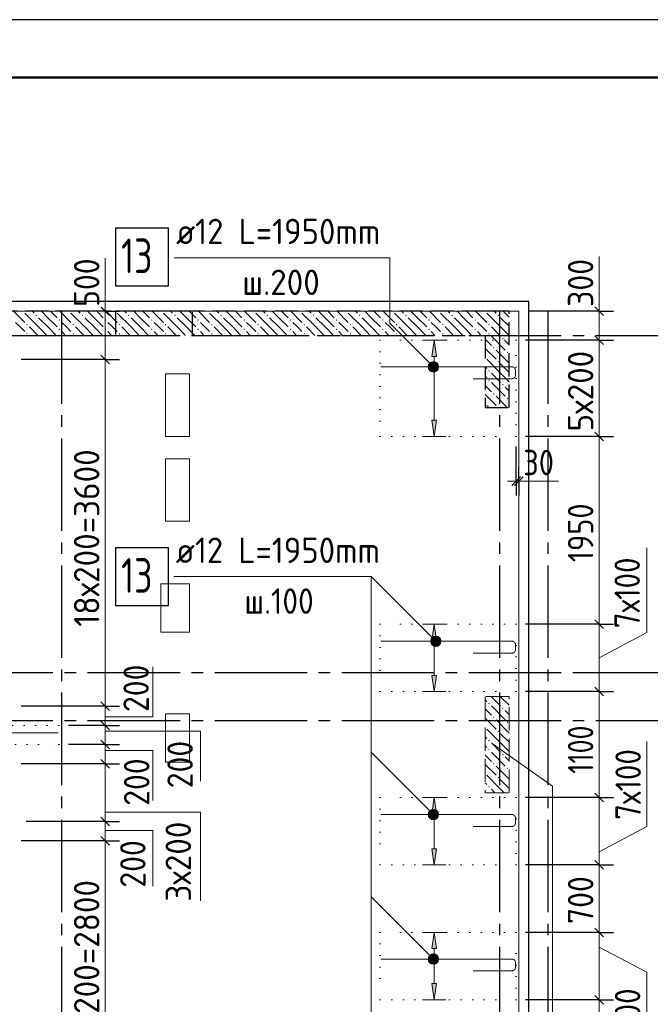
# Model space of a CAD drawing. Header units: millimetres. Extents: x 0 to 50400, y 0 to 35640.
# Tile 24 of 25: x 35079 to 41631, y 25415 to 35640. Entities that reach past the tile are written whole.
import ezdxf

# ---------------------------------------------------------------- set-up
doc = ezdxf.new("R2010")
doc.units = ezdxf.units.MM
for name, pattern in [('______2', [324, 240, -84]), ('______5', [1320, 960, -120, 120, -120]), ('______9', [120, 0, -120])]:
    doc.linetypes.add(name, pattern=pattern)
for name, color, linetype, lineweight in [('Standard', 7, 'Continuous', 25), ('ДОП Верх по Х', 7, 'Continuous', 25), ('ЖБ Перекрытие верхний уровень', 7, 'Continuous', 35), ('ЖБ Пилон', 7, 'Continuous', 35), ('ЖБ Стена верхний уровень', 7, 'Continuous', 35), ('Общий01', 7, 'Continuous', 13), ('Позиционная метка номер позиции', 7, 'Continuous', 13), ('Размерная линия_ общее', 7, 'Continuous', 13), ('Тени', 7, 'Continuous', 13)]:
    doc.layers.add(name, color=color, linetype=linetype, lineweight=lineweight)
doc.layers.add('Оси', color=7, linetype='______5', true_color=0x656565)
doc.styles.add('ISOCPEUR', font='txt')

msp = doc.modelspace()

# ---------------------------------------------------------------- hatches: boundary and pattern name
at = {"layer": 'ДОП Верх по Х', "linetype": 'Continuous', "lineweight": 13, "transparency": 33554687}
for points in [[(39410, 32144), (39386, 32312), (39362, 32144)], [(39410, 29194), (39386, 29362), (39362, 29194)], [(39410, 27394), (39386, 27562), (39362, 27394)], [(39410, 25994), (39386, 26162), (39362, 25994)]]:
    msp.add_hatch(color=7, dxfattribs=at).paths.add_polyline_path(points)
for points in [[(39410, 31480), (39386, 31312), (39362, 31480)], [(39410, 28830), (39386, 28662), (39362, 28830)], [(39410, 27030), (39386, 26862), (39362, 27030)], [(39410, 25630), (39386, 25462), (39362, 25630)]]:
    msp.add_hatch(color=7, dxfattribs=at).paths.add_polyline_path(points, flags=16)
at = {"layer": 'ЖБ Пилон', "linetype": 'Continuous', "lineweight": 18, "transparency": 33554687}
for points in [[(39948, 28537), (39956, 28545), (39963, 28537), (39956, 28530)], [(40092, 28489), (40100, 28497), (40107, 28489), (40100, 28481)], [(39996, 28393), (40004, 28401), (40011, 28393), (40004, 28385)], [(40140, 28345), (40148, 28353), (40155, 28345), (40148, 28337)], [(39915, 28298), (39915, 28297), (39915, 28297)], [(40044, 28249), (40052, 28257), (40059, 28249), (40052, 28241)], [(39948, 28153), (39956, 28161), (39963, 28153), (39956, 28145)], [(39948, 28057), (39956, 28065), (39963, 28057), (39956, 28050)], [(40092, 28009), (40100, 28017), (40107, 28009), (40100, 28001)], [(39996, 27913), (40004, 27921), (40011, 27913), (40004, 27905)], [(39915, 27818), (39915, 27817), (39915, 27817)], [(40140, 27865), (40148, 27873), (40155, 27865), (40148, 27857)], [(40044, 27769), (40052, 27777), (40059, 27769), (40052, 27761)], [(39948, 27673), (39956, 27681), (39963, 27673), (39956, 27665)]]:
    msp.add_hatch(color=7, dxfattribs=at).paths.add_polyline_path(points, flags=16)
at = {"layer": 'ЖБ Стена верхний уровень', "linetype": 'Continuous', "lineweight": 18, "transparency": 33554687}
for points in [[(35110, 32612), (35108, 32610), (35105, 32612)], [(35244, 32569), (35252, 32577), (35259, 32569), (35252, 32561)], [(35484, 32521), (35492, 32529), (35499, 32521), (35492, 32513)], [(35590, 32612), (35588, 32610), (35585, 32612)], [(35724, 32569), (35732, 32577), (35739, 32569), (35732, 32561)], [(35964, 32521), (35972, 32529), (35979, 32521), (35972, 32513)], [(36070, 32612), (36068, 32610), (36065, 32612)], [(36204, 32569), (36212, 32577), (36219, 32569), (36212, 32561)], [(36444, 32521), (36452, 32529), (36459, 32521), (36452, 32513)], [(36550, 32612), (36548, 32610), (36545, 32612)], [(36684, 32569), (36692, 32577), (36699, 32569), (36692, 32561)], [(36924, 32521), (36932, 32529), (36939, 32521), (36932, 32513)], [(37030, 32612), (37028, 32610), (37025, 32612)], [(37164, 32569), (37172, 32577), (37179, 32569), (37172, 32561)], [(37404, 32521), (37412, 32529), (37419, 32521), (37412, 32513)], [(37510, 32612), (37508, 32610), (37505, 32612)], [(37644, 32569), (37652, 32577), (37659, 32569), (37652, 32561)], [(37884, 32521), (37892, 32529), (37899, 32521), (37892, 32513)], [(37990, 32612), (37988, 32610), (37985, 32612)], [(38124, 32569), (38132, 32577), (38139, 32569), (38132, 32561)], [(38364, 32521), (38372, 32529), (38379, 32521), (38372, 32513)], [(38470, 32612), (38468, 32610), (38465, 32612)], [(38604, 32569), (38612, 32577), (38619, 32569), (38612, 32561)], [(38844, 32521), (38852, 32529), (38859, 32521), (38852, 32513)], [(38950, 32612), (38948, 32610), (38945, 32612)], [(39084, 32569), (39092, 32577), (39099, 32569), (39092, 32561)], [(39324, 32521), (39332, 32529), (39339, 32521), (39332, 32513)], [(39430, 32612), (39428, 32610), (39425, 32612)], [(39564, 32569), (39572, 32577), (39579, 32569), (39572, 32561)], [(39804, 32521), (39812, 32529), (39819, 32521), (39812, 32513)], [(39910, 32612), (39908, 32610), (39905, 32612)], [(40044, 32569), (40052, 32577), (40059, 32569), (40052, 32561)], [(35148, 32473), (35156, 32481), (35163, 32473), (35156, 32466)], [(35484, 32425), (35492, 32433), (35499, 32425), (35492, 32417)], [(35628, 32473), (35636, 32481), (35643, 32473), (35636, 32466)], [(35964, 32425), (35972, 32433), (35979, 32425), (35972, 32417)], [(36108, 32473), (36116, 32481), (36123, 32473), (36116, 32466)], [(36444, 32425), (36452, 32433), (36459, 32425), (36452, 32417)], [(36588, 32473), (36596, 32481), (36603, 32473), (36596, 32466)], [(36924, 32425), (36932, 32433), (36939, 32425), (36932, 32417)], [(37068, 32473), (37076, 32481), (37083, 32473), (37076, 32466)], [(37404, 32425), (37412, 32433), (37419, 32425), (37412, 32417)], [(37548, 32473), (37556, 32481), (37563, 32473), (37556, 32466)], [(37884, 32425), (37892, 32433), (37899, 32425), (37892, 32417)], [(38028, 32473), (38036, 32481), (38043, 32473), (38036, 32466)], [(38364, 32425), (38372, 32433), (38379, 32425), (38372, 32417)], [(38508, 32473), (38516, 32481), (38523, 32473), (38516, 32466)], [(38844, 32425), (38852, 32433), (38859, 32425), (38852, 32417)], [(38988, 32473), (38996, 32481), (39003, 32473), (38996, 32466)], [(39324, 32425), (39332, 32433), (39339, 32425), (39332, 32417)], [(39468, 32473), (39476, 32481), (39483, 32473), (39476, 32466)], [(39804, 32425), (39812, 32433), (39819, 32425), (39812, 32417)], [(39948, 32473), (39956, 32481), (39963, 32473), (39956, 32466)], [(35148, 32377), (35156, 32385), (35163, 32377), (35156, 32370)], [(35628, 32377), (35636, 32385), (35643, 32377), (35636, 32370)], [(36108, 32377), (36116, 32385), (36123, 32377), (36116, 32370)], [(36588, 32377), (36596, 32385), (36603, 32377), (36596, 32370)], [(37068, 32377), (37076, 32385), (37083, 32377), (37076, 32370)], [(37548, 32377), (37556, 32385), (37563, 32377), (37556, 32370)], [(38028, 32377), (38036, 32385), (38043, 32377), (38036, 32370)], [(38508, 32377), (38516, 32385), (38523, 32377), (38516, 32370)], [(38988, 32377), (38996, 32385), (39003, 32377), (38996, 32370)], [(39468, 32377), (39476, 32385), (39483, 32377), (39476, 32370)], [(39948, 32377), (39956, 32385), (39963, 32377), (39956, 32370)], [(40092, 32329), (40100, 32337), (40107, 32329), (40100, 32321)], [(39996, 32233), (40004, 32241), (40011, 32233), (40004, 32226)], [(39915, 32138), (39915, 32137), (39915, 32137)], [(40140, 32185), (40148, 32193), (40155, 32185), (40148, 32177)], [(40044, 32089), (40052, 32097), (40059, 32089), (40052, 32081)], [(39948, 31993), (39956, 32001), (39963, 31993), (39956, 31986)], [(39948, 31897), (39956, 31905), (39963, 31897), (39956, 31890)], [(40092, 31849), (40100, 31857), (40107, 31849), (40100, 31841)], [(39996, 31753), (40004, 31761), (40011, 31753), (40004, 31746)], [(40140, 31705), (40148, 31713), (40155, 31705), (40148, 31697)], [(39915, 31658), (39915, 31657), (39915, 31657)], [(40047, 31612), (40052, 31617), (40056, 31612)]]:
    msp.add_hatch(color=7, dxfattribs=at).paths.add_polyline_path(points, flags=16)
at = {"layer": 'Позиционная метка номер позиции', "linetype": 'Continuous', "lineweight": 13, "transparency": 33554687}
for points in [[(39339, 31997), (39391, 32087), (39325, 32022)], [(39325, 32022), (39391, 32087), (39363, 32087)], [(39325, 32022), (39363, 32087), (39325, 32049)], [(39325, 32049), (39363, 32087), (39339, 32074)], [(39339, 31997), (39415, 32074), (39391, 32087)], [(39363, 31983), (39415, 32074), (39339, 31997)], [(39363, 31983), (39429, 32049), (39415, 32074)], [(39391, 31983), (39429, 32049), (39363, 31983)], [(39391, 31983), (39429, 32022), (39429, 32049)], [(39429, 32022), (39391, 31983), (39415, 31997)], [(39365, 29147), (39417, 29237), (39351, 29172)], [(39351, 29172), (39417, 29237), (39389, 29237)], [(39351, 29172), (39389, 29237), (39351, 29199)], [(39351, 29199), (39389, 29237), (39365, 29224)], [(39365, 29147), (39441, 29224), (39417, 29237)], [(39389, 29133), (39441, 29224), (39365, 29147)], [(39389, 29133), (39455, 29199), (39441, 29224)], [(39417, 29133), (39455, 29199), (39389, 29133)], [(39417, 29133), (39455, 29172), (39455, 29199)], [(39455, 29172), (39417, 29133), (39441, 29147)], [(39339, 27347), (39391, 27437), (39326, 27372)], [(39326, 27372), (39391, 27437), (39364, 27437)], [(39326, 27372), (39364, 27437), (39326, 27399)], [(39326, 27399), (39364, 27437), (39339, 27424)], [(39339, 27347), (39416, 27424), (39391, 27437)], [(39364, 27333), (39416, 27424), (39339, 27347)], [(39364, 27333), (39430, 27399), (39416, 27424)], [(39391, 27333), (39430, 27399), (39364, 27333)], [(39391, 27333), (39430, 27372), (39430, 27399)], [(39430, 27372), (39391, 27333), (39416, 27347)], [(39339, 25847), (39391, 25937), (39326, 25872)], [(39326, 25872), (39391, 25937), (39364, 25937)], [(39326, 25872), (39364, 25937), (39326, 25899)], [(39326, 25899), (39364, 25937), (39339, 25924)], [(39339, 25847), (39416, 25924), (39391, 25937)], [(39364, 25833), (39416, 25924), (39339, 25847)], [(39364, 25833), (39430, 25899), (39416, 25924)], [(39391, 25833), (39430, 25899), (39364, 25833)], [(39391, 25833), (39430, 25872), (39430, 25899)], [(39430, 25872), (39391, 25833), (39416, 25847)]]:
    msp.add_hatch(color=7, dxfattribs=at).paths.add_polyline_path(points)

# ---------------------------------------------------------------- linework, layer by layer
at = {"layer": 'Standard', "color": 7, "linetype": 'Continuous', "lineweight": 25, "transparency": 33554687}
msp.add_lwpolyline([(0, 0), (50400, 0), (50400, 35640), (0, 35640), (0, 0)], close=True, dxfattribs=at)
at = {"layer": 'Standard', "color": 7, "linetype": 'Continuous', "lineweight": 50, "transparency": 33554687}
msp.add_lwpolyline([(2400, 35040), (49800, 35040), (49800, 600), (2400, 600), (2400, 35040)], close=True, dxfattribs=at)
at = {"layer": 'Standard', "color": 254, "linetype": 'Continuous', "lineweight": -3, "true_color": 0xc4c4ff, "transparency": 33554687}
msp.add_lwpolyline([(7965, 10212), (40368, 10212), (40368, 32712), (7965, 32712), (7965, 10212)], dxfattribs=at)
at = {"layer": 'ДОП Верх по Х', "color": 251, "linetype": 'Continuous', "lineweight": 13, "true_color": 0x494949, "transparency": 33554687}
for p, q in [((39386, 32312), (39266, 32312)), ((39386, 32312), (39362, 32144)), ((39410, 32144), (39386, 32312)), ((39386, 32312), (39506, 32312)), ((39386, 32312), (39386, 32312)), ((39362, 32144), (39410, 32144)), ((39386, 31480), (39386, 32144)), ((39386, 31312), (39362, 31480)), ((39362, 31480), (39410, 31480)), ((39410, 31480), (39386, 31312)), ((39386, 31312), (39266, 31312)), ((39386, 31312), (39506, 31312)), ((39386, 31312), (39386, 31312)), ((39386, 29362), (39266, 29362)), ((39386, 29362), (39362, 29194)), ((39410, 29194), (39386, 29362)), ((39386, 29362), (39506, 29362)), ((39386, 29362), (39386, 29362)), ((39362, 29194), (39410, 29194)), ((39386, 28830), (39386, 29194)), ((39386, 28662), (39362, 28830)), ((39362, 28830), (39410, 28830)), ((39410, 28830), (39386, 28662)), ((39386, 28662), (39266, 28662)), ((39386, 28662), (39506, 28662)), ((39386, 28662), (39386, 28662)), ((39386, 27562), (39266, 27562)), ((39386, 27562), (39362, 27394)), ((39410, 27394), (39386, 27562)), ((39386, 27562), (39506, 27562)), ((39386, 27562), (39386, 27562)), ((39362, 27394), (39410, 27394)), ((39386, 27030), (39386, 27394)), ((39386, 26862), (39362, 27030)), ((39362, 27030), (39410, 27030)), ((39410, 27030), (39386, 26862)), ((39386, 26862), (39266, 26862)), ((39386, 26862), (39506, 26862)), ((39386, 26862), (39386, 26862)), ((39386, 26162), (39266, 26162)), ((39386, 26162), (39362, 25994)), ((39410, 25994), (39386, 26162)), ((39386, 26162), (39506, 26162)), ((39386, 26162), (39386, 26162)), ((39362, 25994), (39410, 25994)), ((39386, 25630), (39386, 25994)), ((39386, 25462), (39362, 25630)), ((39362, 25630), (39410, 25630)), ((39410, 25630), (39386, 25462)), ((39386, 25462), (39266, 25462)), ((39386, 25462), (39506, 25462)), ((39386, 25462), (39386, 25462))]:
    msp.add_line(p, q, dxfattribs=at)
at = {"layer": 'ДОП Верх по Х', "color": 7, "linetype": 'Continuous', "lineweight": 25, "transparency": 33554687}
for points in [[(36073, 32876), (36625, 32876), (36625, 33476), (36073, 33476), (36073, 32876)], [(36073, 29557), (36625, 29557), (36625, 30157), (36073, 30157), (36073, 29557)]]:
    msp.add_lwpolyline(points, dxfattribs=at)
at = {"layer": 'ДОП Верх по Х', "color": 7, "linetype": 'Continuous', "lineweight": 18, "transparency": 33554687}
for points in [[(39792, 31912), (40195, 31912), (40202, 31913), (40208, 31915), (40214, 31919), (40219, 31923), (40223, 31928), (40227, 31934), (40229, 31940), (40230, 31947), (40230, 32001), (40229, 32007), (40227, 32014), (40223, 32020), (40219, 32025), (40214, 32029), (40208, 32032), (40202, 32034), (40195, 32035), (38831, 32035)], [(39792, 29062), (40195, 29062), (40202, 29063), (40208, 29065), (40214, 29069), (40219, 29073), (40223, 29078), (40227, 29084), (40229, 29090), (40230, 29097), (40230, 29151), (40229, 29157), (40227, 29164), (40223, 29170), (40219, 29175), (40214, 29179), (40208, 29182), (40202, 29185), (40195, 29185), (38831, 29185)], [(34519, 28112), (34115, 28112), (34109, 28113), (34102, 28115), (34096, 28119), (34091, 28123), (34087, 28128), (34084, 28134), (34082, 28140), (34081, 28147), (34081, 28201), (34082, 28207), (34084, 28214), (34087, 28220), (34091, 28225), (34096, 28229), (34102, 28232), (34109, 28235), (34115, 28235), (35479, 28235)], [(39792, 27262), (40195, 27262), (40202, 27263), (40208, 27265), (40214, 27269), (40219, 27273), (40223, 27278), (40227, 27284), (40229, 27290), (40230, 27297), (40230, 27351), (40229, 27357), (40227, 27364), (40223, 27370), (40219, 27375), (40214, 27379), (40208, 27382), (40202, 27385), (40195, 27385), (38831, 27385)], [(39792, 25762), (40195, 25762), (40202, 25763), (40208, 25765), (40214, 25769), (40219, 25773), (40223, 25778), (40227, 25784), (40229, 25790), (40230, 25797), (40230, 25851), (40229, 25857), (40227, 25864), (40223, 25870), (40219, 25875), (40214, 25879), (40208, 25882), (40202, 25885), (40195, 25885), (38831, 25885)]]:
    msp.add_lwpolyline(points, dxfattribs=at)
at = {"layer": 'ЖБ Перекрытие верхний уровень', "color": 7, "linetype": 'Continuous', "lineweight": 18, "transparency": 33554687}
for p, q in [((40265, 32612), (26895, 32612)), ((40265, 10312), (40265, 32612)), ((36845, 31961), (36595, 31961)), ((36595, 31961), (36595, 31311)), ((36845, 31311), (36845, 31961)), ((36595, 31311), (36845, 31311)), ((36845, 31081), (36595, 31081)), ((36595, 31081), (36595, 30431)), ((36845, 30431), (36845, 31081)), ((36595, 30431), (36845, 30431)), ((36845, 29781), (36545, 29781)), ((36545, 29781), (36545, 29281)), ((36845, 29281), (36845, 29781)), ((36545, 29281), (36845, 29281)), ((36845, 28431), (36595, 28431)), ((36595, 28431), (36595, 27931)), ((36845, 27931), (36845, 28431)), ((36595, 27931), (36845, 27931))]:
    msp.add_line(p, q, dxfattribs=at)
at = {"layer": 'ЖБ Пилон', "color": 253, "linetype": '______2', "lineweight": 13, "true_color": 0xa0a0a0, "transparency": 33554687}
for p, q in [((40165, 28612), (39915, 28612)), ((39915, 28612), (39915, 27612)), ((40165, 27612), (40165, 28612)), ((39915, 27612), (40165, 27612))]:
    msp.add_line(p, q, dxfattribs=at)
at = {"layer": 'ЖБ Пилон', "color": 9, "linetype": 'Continuous', "lineweight": 18, "true_color": 0xc7c7c7, "transparency": 33554687}
for p, q in [((39932, 28561), (39915, 28578)), ((39980, 28609), (40076, 28513)), ((40076, 28609), (40072, 28612)), ((40076, 28609), (40165, 28520)), ((39915, 28482), (39980, 28417)), ((39980, 28513), (40124, 28369)), ((40165, 28424), (40124, 28465)), ((39915, 28386), (40028, 28273)), ((40165, 28232), (40028, 28369)), ((40076, 28129), (39932, 28273)), ((40076, 28225), (40165, 28136)), ((39915, 28194), (39932, 28177)), ((39980, 28129), (40076, 28033)), ((40076, 28129), (40165, 28040)), ((39932, 28081), (39915, 28098)), ((39980, 28033), (40124, 27889)), ((39915, 28002), (39980, 27937)), ((40165, 27944), (40124, 27985)), ((39915, 27906), (40028, 27793)), ((40165, 27752), (40028, 27889)), ((39915, 27714), (39932, 27697)), ((40076, 27649), (39932, 27793)), ((40076, 27745), (40165, 27656)), ((39920, 27612), (39915, 27618)), ((39980, 27649), (40016, 27612)), ((40076, 27649), (40113, 27612))]:
    msp.add_line(p, q, dxfattribs=at)
at = {"layer": 'ЖБ Стена верхний уровень', "color": 251, "linetype": '______2', "lineweight": -3, "true_color": 0x656565, "transparency": 33554687}
for p, q in [((39915, 32612), (29878, 32612)), ((36875, 32612), (36075, 32612)), ((36075, 32612), (36075, 32362)), ((36875, 32362), (36875, 32612)), ((40165, 32612), (39915, 32612)), ((40165, 31612), (40165, 32612)), ((27878, 32362), (36075, 32362)), ((36875, 32362), (39915, 32362)), ((39915, 32362), (39915, 31612)), ((39915, 31612), (40165, 31612))]:
    msp.add_line(p, q, dxfattribs=at)
at = {"layer": 'ЖБ Стена верхний уровень', "color": 9, "linetype": 'Continuous', "lineweight": 18, "true_color": 0xc7c7c7, "transparency": 33554687}
for p, q in [((35016, 32612), (35132, 32497)), ((35276, 32449), (35132, 32593)), ((35208, 32612), (35228, 32593)), ((35276, 32545), (35372, 32449)), ((35372, 32545), (35304, 32612)), ((35372, 32545), (35468, 32449)), ((35400, 32612), (35468, 32545)), ((35496, 32612), (35612, 32497)), ((35756, 32449), (35612, 32593)), ((35688, 32612), (35708, 32593)), ((35756, 32545), (35852, 32449)), ((35852, 32545), (35784, 32612)), ((35852, 32545), (35948, 32449)), ((35880, 32612), (35948, 32545)), ((35976, 32612), (36092, 32497)), ((36236, 32449), (36092, 32593)), ((36168, 32612), (36188, 32593)), ((36236, 32545), (36332, 32449)), ((36332, 32545), (36264, 32612)), ((36332, 32545), (36428, 32449)), ((36360, 32612), (36428, 32545)), ((36456, 32612), (36572, 32497)), ((36716, 32449), (36572, 32593)), ((36648, 32612), (36668, 32593)), ((36716, 32545), (36812, 32449)), ((36812, 32545), (36744, 32612)), ((36812, 32545), (36908, 32449)), ((36840, 32612), (36908, 32545)), ((36936, 32612), (37052, 32497)), ((37196, 32449), (37052, 32593)), ((37128, 32612), (37148, 32593)), ((37196, 32545), (37292, 32449)), ((37292, 32545), (37224, 32612)), ((37292, 32545), (37388, 32449)), ((37320, 32612), (37388, 32545)), ((37416, 32612), (37532, 32497)), ((37676, 32449), (37532, 32593)), ((37608, 32612), (37628, 32593)), ((37676, 32545), (37772, 32449)), ((37772, 32545), (37704, 32612)), ((37772, 32545), (37868, 32449)), ((37800, 32612), (37868, 32545)), ((37896, 32612), (38012, 32497)), ((38156, 32449), (38012, 32593)), ((38088, 32612), (38108, 32593)), ((38156, 32545), (38252, 32449)), ((38252, 32545), (38184, 32612)), ((38252, 32545), (38348, 32449)), ((38280, 32612), (38348, 32545)), ((38376, 32612), (38492, 32497)), ((38636, 32449), (38492, 32593)), ((38568, 32612), (38588, 32593)), ((38636, 32545), (38732, 32449)), ((38732, 32545), (38664, 32612)), ((38732, 32545), (38828, 32449)), ((38760, 32612), (38828, 32545)), ((38856, 32612), (38972, 32497)), ((39116, 32449), (38972, 32593)), ((39048, 32612), (39068, 32593)), ((39116, 32545), (39212, 32449)), ((39212, 32545), (39144, 32612)), ((39212, 32545), (39308, 32449)), ((39240, 32612), (39308, 32545)), ((39336, 32612), (39452, 32497)), ((39596, 32449), (39452, 32593)), ((39528, 32612), (39548, 32593)), ((39596, 32545), (39692, 32449)), ((39692, 32545), (39624, 32612)), ((39692, 32545), (39788, 32449)), ((39720, 32612), (39788, 32545)), ((39816, 32612), (39915, 32514)), ((40076, 32449), (39932, 32593)), ((40008, 32612), (40028, 32593)), ((40076, 32545), (40165, 32456)), ((40165, 32552), (40104, 32612)), ((35084, 32449), (35036, 32497)), ((35132, 32401), (35084, 32449)), ((35180, 32449), (35266, 32362)), ((35276, 32449), (35362, 32362)), ((35372, 32449), (35458, 32362)), ((35564, 32449), (35516, 32497)), ((35612, 32401), (35564, 32449)), ((35660, 32449), (35746, 32362)), ((35756, 32449), (35842, 32362)), ((35852, 32449), (35938, 32362)), ((36044, 32449), (35996, 32497)), ((36092, 32401), (36044, 32449)), ((36140, 32449), (36226, 32362)), ((36236, 32449), (36322, 32362)), ((36332, 32449), (36418, 32362)), ((36524, 32449), (36476, 32497)), ((36572, 32401), (36524, 32449)), ((36620, 32449), (36706, 32362)), ((36716, 32449), (36802, 32362)), ((36812, 32449), (36898, 32362)), ((37004, 32449), (36956, 32497)), ((37052, 32401), (37004, 32449)), ((37100, 32449), (37186, 32362)), ((37196, 32449), (37282, 32362)), ((37292, 32449), (37378, 32362)), ((37484, 32449), (37436, 32497)), ((37532, 32401), (37484, 32449)), ((37580, 32449), (37666, 32362)), ((37676, 32449), (37762, 32362)), ((37772, 32449), (37858, 32362)), ((37964, 32449), (37916, 32497)), ((38012, 32401), (37964, 32449)), ((38060, 32449), (38146, 32362)), ((38156, 32449), (38242, 32362)), ((38252, 32449), (38338, 32362)), ((38444, 32449), (38396, 32497)), ((38492, 32401), (38444, 32449)), ((38540, 32449), (38626, 32362)), ((38636, 32449), (38722, 32362)), ((38732, 32449), (38818, 32362)), ((38924, 32449), (38876, 32497)), ((38972, 32401), (38924, 32449)), ((39020, 32449), (39106, 32362)), ((39116, 32449), (39202, 32362)), ((39212, 32449), (39298, 32362)), ((39404, 32449), (39356, 32497)), ((39452, 32401), (39404, 32449)), ((39500, 32449), (39586, 32362)), ((39596, 32449), (39682, 32362)), ((39692, 32449), (39778, 32362)), ((39884, 32449), (39836, 32497)), ((39915, 32418), (39884, 32449)), ((39915, 32514), (39932, 32497)), ((39932, 32401), (39915, 32418)), ((39980, 32449), (40076, 32353)), ((40076, 32449), (40165, 32360)), ((35516, 32401), (35554, 32362)), ((35996, 32401), (36034, 32362)), ((36476, 32401), (36514, 32362)), ((36956, 32401), (36994, 32362)), ((37436, 32401), (37474, 32362)), ((37916, 32401), (37954, 32362)), ((38396, 32401), (38434, 32362)), ((38876, 32401), (38914, 32362)), ((39356, 32401), (39394, 32362)), ((39836, 32401), (39874, 32362)), ((39915, 32322), (39980, 32257)), ((39980, 32353), (40124, 32209)), ((39915, 32226), (40028, 32113)), ((40165, 32072), (40028, 32209)), ((40165, 32264), (40124, 32305)), ((40076, 31969), (39932, 32113)), ((39915, 32034), (39932, 32017)), ((40076, 32065), (40165, 31976)), ((39932, 31921), (39915, 31938)), ((39980, 31969), (40076, 31873)), ((40076, 31969), (40165, 31880)), ((39915, 31842), (39980, 31777)), ((39980, 31873), (40124, 31729)), ((40165, 31784), (40124, 31825)), ((39915, 31746), (40028, 31633)), ((40144, 31612), (40028, 31729)), ((39952, 31612), (39932, 31633))]:
    msp.add_line(p, q, dxfattribs=at)
at = {"layer": 'Общий01', "color": 7, "linetype": 'Continuous', "lineweight": 13, "transparency": 33554687}
for p, q in [((35967, 32612), (35967, 33162)), ((41099, 32612), (41099, 33182)), ((40266, 30849), (40676, 30849))]:
    msp.add_line(p, q, dxfattribs=at)
for points in [[(41099, 29013), (41595, 29276), (41595, 30157)], [(35967, 28401), (36463, 28401), (36463, 28921)], [(35967, 28251), (36956, 28251), (36956, 27731)], [(41099, 27000), (41595, 27263), (41595, 28144)], [(35967, 28051), (36463, 28051), (36463, 27531)], [(40001, 28112), (40614, 27680), (40614, 14830)], [(35967, 27409), (36957, 27409), (36957, 26489)], [(35967, 27221), (36463, 27221), (36463, 26642)], [(41099, 26010), (41595, 25747), (41595, 24866)]]:
    msp.add_lwpolyline(points, dxfattribs=at)
at = {"layer": 'Оси', "color": 8, "linetype": '______5', "lineweight": -3, "transparency": 33554687}
for p, q in [((35515, 32612), (35515, 8317)), ((40065, 32612), (40065, 8317)), ((40565, 32612), (40565, 8317)), ((8065, 32362), (42963, 32362)), ((8065, 28862), (42963, 28862)), ((8065, 28362), (42963, 28362))]:
    msp.add_line(p, q, dxfattribs=at)
at = {"layer": 'Оси', "color": 7, "linetype": 'Continuous', "lineweight": 25, "transparency": 33554687}
msp.add_lwpolyline([(40928, 28862), (42928, 28862), (43163, 29097)], dxfattribs=at)
msp.add_lwpolyline([(40928, 28862), (42928, 28862), (43163, 29097)], dxfattribs=at)
at = {"layer": 'Позиционная метка номер позиции', "color": 7, "linetype": 'Continuous', "lineweight": 13, "transparency": 33554687}
for p, q in [((39339, 32074), (39339, 32074)), ((39415, 32074), (39415, 32074)), ((39339, 31997), (39339, 31997)), ((39415, 31997), (39415, 31997)), ((39365, 29224), (39365, 29224)), ((39365, 29147), (39365, 29147)), ((39441, 29224), (39441, 29224)), ((39441, 29147), (39441, 29147)), ((39339, 27424), (39339, 27424)), ((39416, 27424), (39416, 27424)), ((39339, 27347), (39339, 27347)), ((39416, 27347), (39416, 27347)), ((39339, 25924), (39339, 25924)), ((39416, 25924), (39416, 25924)), ((39339, 25847), (39339, 25847)), ((39416, 25847), (39416, 25847))]:
    msp.add_line(p, q, dxfattribs=at)
for points in [[(39377, 32035), (38924, 32488), (38924, 33168), (36684, 33168)], [(39403, 29185), (38731, 29857), (36681, 29857)], [(39378, 27385), (38731, 28032), (38731, 29857)], [(39378, 13285), (38731, 13932), (38731, 29619)], [(39378, 25885), (38731, 26532), (38731, 28357)], [(39378, 24085), (38731, 24732), (38731, 26557)]]:
    msp.add_lwpolyline(points, dxfattribs=at)
for centre in [(39377, 32035), (39403, 29185), (39378, 27385), (39378, 25885)]:
    msp.add_circle(centre, 54, dxfattribs=at)
at = {"layer": 'Размерная линия_ общее', "color": 7, "linetype": 'Continuous', "lineweight": 25, "transparency": 33554687}
for p, q in [((36012, 32567), (35922, 32657)), ((41144, 32567), (41054, 32657)), ((41144, 32267), (41054, 32357)), ((36012, 32067), (35922, 32157)), ((41144, 31267), (41054, 31357)), ((40191, 30804), (40281, 30894)), ((40221, 30804), (40311, 30894)), ((41144, 29317), (41054, 29407)), ((41144, 28617), (41054, 28707)), ((36012, 28467), (35922, 28557)), ((36012, 28267), (35922, 28357)), ((36012, 28067), (35922, 28157)), ((36012, 27867), (35922, 27957)), ((41144, 27517), (41054, 27607)), ((36012, 27267), (35922, 27357)), ((36012, 27067), (35922, 27157)), ((41144, 26817), (41054, 26907)), ((41144, 26117), (41054, 26207)), ((41144, 25417), (41054, 25507))]:
    msp.add_line(p, q, dxfattribs=at)
at = {"layer": 'Размерная линия_ общее', "color": 7, "linetype": 'Continuous', "lineweight": 13, "transparency": 33554687}
for p, q in [((35967, 32612), (35967, 32702)), ((41099, 32612), (41099, 32702)), ((35967, 32112), (35967, 32612)), ((41099, 32312), (41099, 32612)), ((41099, 31312), (41099, 32312)), ((35967, 28512), (35967, 32112)), ((41099, 29362), (41099, 31312)), ((40236, 30849), (40146, 30849)), ((40236, 30849), (40266, 30849)), ((40266, 30849), (40356, 30849)), ((41099, 28662), (41099, 29362)), ((41099, 27562), (41099, 28662)), ((35967, 28312), (35967, 28512)), ((35967, 28112), (35967, 28312)), ((35967, 27912), (35967, 28112)), ((35967, 27312), (35967, 27912)), ((41099, 26862), (41099, 27562)), ((35967, 27112), (35967, 27312)), ((35967, 24312), (35967, 27112)), ((41099, 26162), (41099, 26862)), ((41099, 25462), (41099, 26162)), ((41099, 24362), (41099, 25462))]:
    msp.add_line(p, q, dxfattribs=at)
at = {"layer": 'Размерная линия_ общее', "color": 7, "linetype": 'Continuous', "lineweight": -3, "transparency": 33554687}
for p, q in [((35967, 32612), (35817, 32612)), ((35967, 32612), (36117, 32612)), ((41099, 32612), (40949, 32612)), ((41099, 32612), (41249, 32612)), ((41099, 32312), (40949, 32312)), ((41099, 32312), (41249, 32312)), ((35967, 32112), (35817, 32112)), ((35967, 32112), (36117, 32112)), ((41099, 31312), (40949, 31312)), ((41099, 31312), (41249, 31312)), ((40236, 30849), (40236, 31206)), ((40236, 30849), (40236, 30999)), ((40266, 30849), (40266, 30999)), ((40236, 30849), (40236, 30699)), ((40266, 30849), (40266, 30699)), ((40266, 30849), (40266, 30849)), ((41099, 29362), (40949, 29362)), ((41099, 29362), (41249, 29362)), ((41099, 28662), (40949, 28662)), ((41099, 28662), (41249, 28662)), ((35967, 28512), (35817, 28512)), ((35967, 28512), (36117, 28512)), ((35967, 28312), (35817, 28312)), ((35967, 28312), (36117, 28312)), ((35967, 28112), (35817, 28112)), ((35967, 28112), (36117, 28112)), ((35967, 27912), (35817, 27912)), ((35967, 27912), (36117, 27912)), ((41099, 27562), (40949, 27562)), ((41099, 27562), (41249, 27562)), ((35967, 27312), (35817, 27312)), ((35967, 27312), (36117, 27312)), ((35967, 27112), (35817, 27112)), ((35967, 27112), (36117, 27112)), ((41099, 26862), (40949, 26862)), ((41099, 26862), (41249, 26862)), ((41099, 26162), (40949, 26162)), ((41099, 26162), (41249, 26162)), ((41099, 25462), (40949, 25462)), ((41099, 25462), (41249, 25462))]:
    msp.add_line(p, q, dxfattribs=at)
for points in [[(35967, 32612), (35946, 32612), (35946, 32612), (35452, 32612)], [(41099, 32612), (41078, 32612), (41078, 32612), (40365, 32612)], [(41099, 32312), (41078, 32312), (41078, 32312), (40336, 32312)], [(35967, 32112), (35946, 32112), (35946, 32112), (35095, 32112)], [(41099, 31312), (41078, 31312), (41078, 31312), (41078, 31312), (41078, 31312), (40336, 31312)], [(41099, 29362), (41078, 29362), (41078, 29362), (41078, 29362), (41078, 29362), (41078, 29362), (41078, 29362), (40336, 29362)], [(41099, 28662), (41078, 28662), (41078, 28662), (41078, 28662), (41078, 28662), (41078, 28662), (41078, 28662), (40336, 28662)], [(35967, 28512), (35946, 28512), (35946, 28512), (35946, 28512), (35946, 28512), (35095, 28512)], [(35967, 28312), (35946, 28312), (35946, 28312), (35946, 28312), (35946, 28312), (35585, 28312)], [(35967, 28112), (35946, 28112), (35946, 28112), (35946, 28112), (35946, 28112), (35585, 28112)], [(35967, 27912), (35946, 27912), (35946, 27912), (35946, 27912), (35946, 27912), (35095, 27912)], [(41099, 27562), (41078, 27562), (41078, 27562), (41078, 27562), (41078, 27562), (41078, 27562), (41078, 27562), (41078, 27562), (41078, 27562), (40336, 27562)], [(35967, 27312), (35946, 27312), (35946, 27312), (35946, 27312), (35946, 27312), (35145, 27312)], [(35967, 27112), (35946, 27112), (35946, 27112), (35946, 27112), (35946, 27112), (35095, 27112)], [(41099, 26862), (41078, 26862), (41078, 26862), (41078, 26862), (41078, 26862), (41078, 26862), (41078, 26862), (41078, 26862), (41078, 26862), (40336, 26862)], [(41099, 26162), (41078, 26162), (41078, 26162), (41078, 26162), (41078, 26162), (41078, 26162), (41078, 26162), (41078, 26162), (41078, 26162), (41078, 26162), (41078, 26162), (40336, 26162)], [(41099, 25462), (41078, 25462), (41078, 25462), (41078, 25462), (41078, 25462), (41078, 25462), (41078, 25462), (41078, 25462), (41078, 25462), (41078, 25462), (41078, 25462), (40336, 25462)]]:
    msp.add_lwpolyline(points, dxfattribs=at)
at = {"layer": 'Тени', "color": 7, "linetype": '______9', "lineweight": 13, "transparency": 33554687}
for p, q in [((38825, 32312), (38825, 31312)), ((40236, 32312), (38825, 32312)), ((40236, 31312), (40236, 32312)), ((38825, 31312), (40236, 31312)), ((38825, 29362), (38825, 28662)), ((40236, 29362), (38825, 29362)), ((40236, 28662), (40236, 29362)), ((38825, 28662), (40236, 28662)), ((35485, 28312), (34075, 28312)), ((35485, 28112), (35485, 28312)), ((34075, 28112), (35485, 28112)), ((38825, 27562), (38825, 26862)), ((40236, 27562), (38825, 27562)), ((40236, 26862), (40236, 27562)), ((38825, 26862), (40236, 26862)), ((38825, 26162), (38825, 25462)), ((40236, 26162), (38825, 26162)), ((40236, 25462), (40236, 26162)), ((38825, 25462), (40236, 25462))]:
    msp.add_line(p, q, dxfattribs=at)

# ---------------------------------------------------------------- texts
at = {"layer": 'ДОП Верх по Х', "color": 7, "linetype": 'Continuous', "lineweight": 13, "transparency": 33554687, "attachment_point": 7, "style": 'ISOCPEUR'}
for s, insert, char_height, width in [('\\W0.94;ø12 L=1950mm ', (36704, 33309), 264, 2525.26), ('\\W0.75;13', (36133, 33008), 360, 566.75), ('\\W0.95;ш.200 ', (37391, 32781), 264, 1154.56), ('\\W0.94;ø12 L=1950mm ', (36701, 29998), 264, 2525.26), ('\\W0.75;13', (36133, 29689), 360, 566.75), ('\\W0.90;ш.100 ', (37414, 29470), 264, 1095.47)]:
    msp.add_mtext(s, dxfattribs=dict(at, insert=insert, char_height=char_height, width=width))
at = {"layer": 'Размерная линия_ общее', "color": 7, "linetype": 'Continuous', "lineweight": 25, "transparency": 33554687, "char_height": 264, "attachment_point": 7, "rotation": 90, "style": 'ISOCPEUR'}
for s, insert, width in [('\\W0.91;500', (35907, 32657), 674.39), ('\\W0.91;300', (41039, 32657), 674.39), ('\\W0.95;5х200', (41039, 31364), 1048.03), ('\\W0.95;18х200=3600', (35907, 29336), 2103.74), ('\\W0.87;1950', (41039, 30007), 800.29), ('\\W0.89;7х100', (41523, 29320), 988.26), ('\\W0.91;200', (36421, 28450), 674.39), ('\\W0.80;1100', (41039, 27809), 738.85), ('\\W0.91;200', (36878, 27658), 674.38), ('\\W0.89;7х100', (41533, 27330), 988.27), ('\\W0.91;200', (36427, 27476), 674.39), ('\\W0.95;3х200', (36859, 26481), 1048.03), ('\\W0.91;200', (36387, 26626), 674.39), ('\\W0.95;14х200=2800', (35907, 24862), 2130.29), ('\\W0.91;700', (41039, 26248), 674.39), ('\\W0.89;7х100', (41527, 24845), 988.27)]:
    msp.add_mtext(s, dxfattribs=dict(at, insert=insert, width=width))
at = {"layer": 'Размерная линия_ общее', "color": 7, "linetype": 'Continuous', "lineweight": 25, "transparency": 33554687, "insert": (40311, 30909), "char_height": 264, "width": 484.71, "attachment_point": 7, "style": 'ISOCPEUR'}
msp.add_mtext('\\W0.87;30', dxfattribs=at)

doc.saveas('drawing.dxf')
